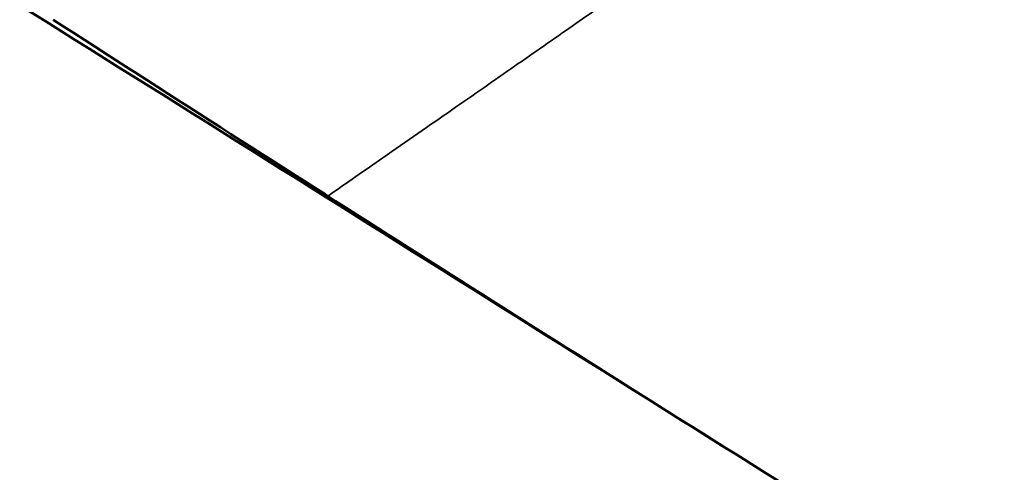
# Model space of a CAD drawing. Header units: millimetres. Extents: x 0 to 2100, y 0 to 1485.
# Tile 121 of 247: x 1748.56 to 1756.79, y 867.8 to 871.58. Entities that reach past the tile are written whole.
import ezdxf

# ---------------------------------------------------------------- set-up
doc = ezdxf.new("R2010")
doc.units = ezdxf.units.MM
doc.header["$LTSCALE"] = 5
doc.layers.add('Sichtbar (ISO)', color=7, linetype='Continuous', lineweight=50)
doc.layers.add('Sichtbar schmal (ISO)', color=7, linetype='Continuous', lineweight=35)

msp = doc.modelspace()

# ---------------------------------------------------------------- linework, layer by layer
at = {"layer": 'Sichtbar (ISO)'}
msp.add_open_spline([(1743.2472, 875.0406), (1745.8692, 873.3966), (1748.4909, 871.7519), (1753.7352, 868.4598), (1756.3572, 866.8128), (1758.9794, 865.1647)], degree=3, knots=[-2.227445, -2.227445, -2.227445, -2.227445, -1.113986, -1.113986, -0.000372, -0.000372, -0.000372, -0.000372], dxfattribs=at)
msp.add_open_spline([(1748.8426, 871.5849), (1750.7036, 870.3811), (1752.5746, 869.1884), (1754.4552, 868.0072)], degree=3, dxfattribs=at)
at = {"layer": 'Sichtbar schmal (ISO)'}
msp.add_open_spline([(1756.7949, 874.0629), (1756.7367, 874.0219), (1756.6774, 873.9801), (1756.6171, 873.9378), (1756.5569, 873.8954), (1756.4959, 873.8524), (1756.4333, 873.8084), (1756.3707, 873.7644), (1756.3065, 873.7193), (1756.2405, 873.6728), (1756.1744, 873.6264), (1756.1064, 873.5786), (1756.0359, 873.5291), (1755.9654, 873.4796), (1755.8925, 873.4284), (1755.8167, 873.3751), (1755.7408, 873.3218), (1755.6621, 873.2665), (1755.5799, 873.2089), (1755.4977, 873.1512), (1755.4121, 873.0911), (1755.3226, 873.0283), (1755.233, 872.9655), (1755.1396, 872.9), (1755.0418, 872.8315), (1754.9439, 872.7629), (1754.8417, 872.6913), (1754.7346, 872.6163), (1754.6274, 872.5412), (1754.5154, 872.4628), (1754.398, 872.3807), (1754.3303, 872.3333), (1754.2608, 872.2847), (1754.1895, 872.2348), (1754.1371, 872.1981), (1754.0836, 872.1608), (1754.0292, 872.1227), (1753.9005, 872.0327), (1753.766, 871.9387), (1753.6251, 871.8404), (1753.4842, 871.742), (1753.337, 871.6392), (1753.1829, 871.5317), (1753.0289, 871.4242), (1752.868, 871.312), (1752.6997, 871.1948), (1752.5315, 871.0776), (1752.3559, 870.9553), (1752.1726, 870.8277), (1751.9892, 870.7001), (1751.7981, 870.5671), (1751.5986, 870.4285), (1751.4499, 870.3251), (1751.2965, 870.2186), (1751.1384, 870.1088)], degree=3, knots=[0, 0, 0, 0, 0.03125, 0.03125, 0.03125, 0.0625, 0.0625, 0.0625, 0.09375, 0.09375, 0.09375, 0.125, 0.125, 0.125, 0.15625, 0.15625, 0.15625, 0.1875, 0.1875, 0.1875, 0.21875, 0.21875, 0.21875, 0.25, 0.25, 0.25, 0.28125, 0.28125, 0.28125, 0.3125, 0.3125, 0.3125, 0.3305161, 0.3305161, 0.3305161, 0.34375, 0.34375, 0.34375, 0.375, 0.375, 0.375, 0.40625, 0.40625, 0.40625, 0.4375, 0.4375, 0.4375, 0.46875, 0.46875, 0.46875, 0.5, 0.5, 0.5, 0.5233072, 0.5233072, 0.5233072, 0.5233072], dxfattribs=at)

doc.saveas('drawing.dxf')
